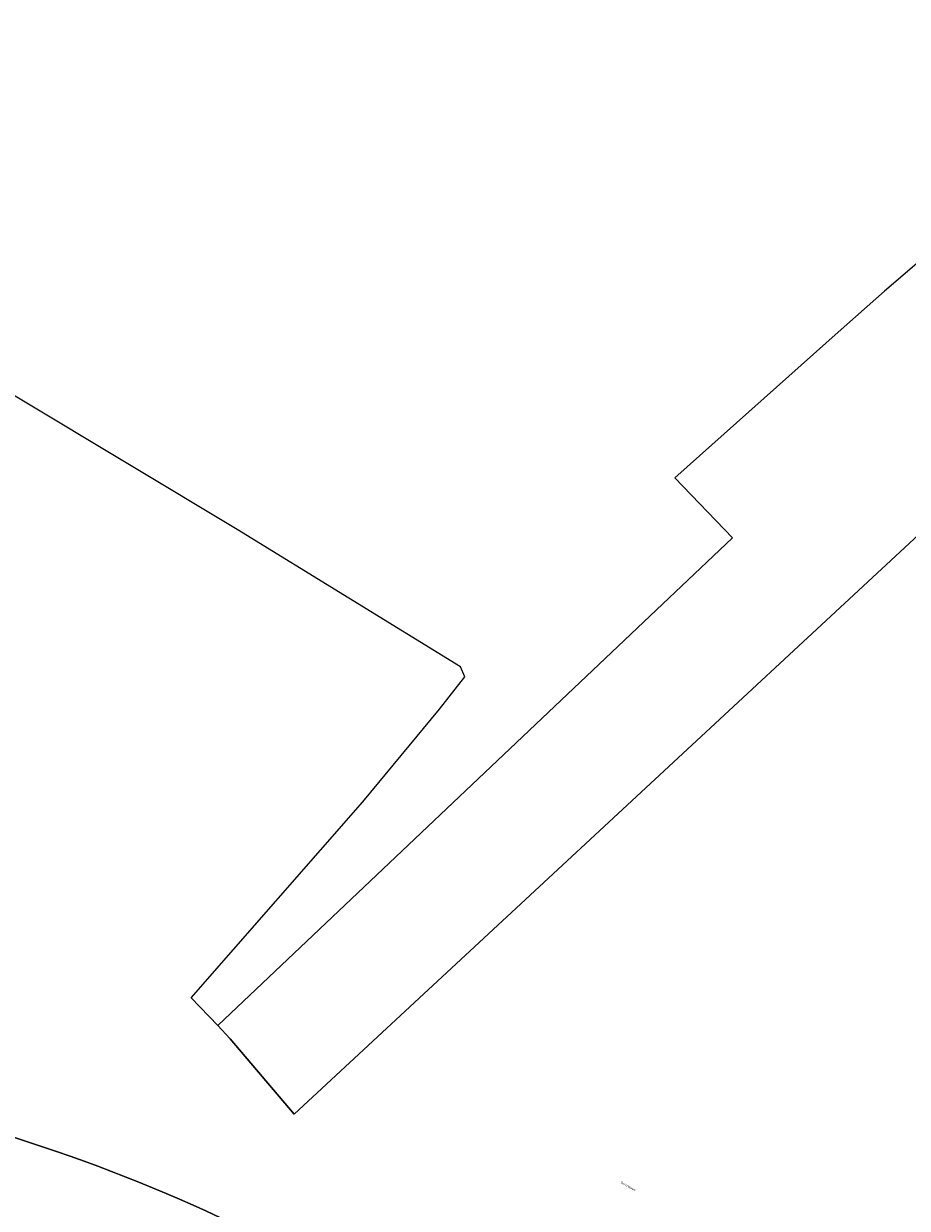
# Model space of a CAD drawing. Header units: metres. Extents: x 197700 to 204338, y 317132 to 325229.
# Tile 42 of 196: x 198214 to 198359, y 319331 to 319526. Entities that reach past the tile are written whole.
import ezdxf
from ezdxf.enums import TextEntityAlignment as Align

# ---------------------------------------------------------------- set-up
doc = ezdxf.new("R2010")
doc.units = ezdxf.units.M
for name, color, linetype, lineweight in [('B-WE-GR-BOUWLAND-GV', 80, 'Continuous', 13), ('B-WE-OG-TERREIN_ERF-GV', 7, 'Continuous', 18), ('B-WE-OG-TOPOGRAFIE-T18', 10, 'Continuous', 18), ('B-WE-VH-VERHARDING_OPEN-GV', 252, 'Continuous', 18)]:
    doc.layers.add(name, color=color, linetype=linetype, lineweight=lineweight)
doc.styles.add('NLCS-ISO-M200-T18', font='NLCS-ISO.ttf', dxfattribs={"height": 0.36})

msp = doc.modelspace()

# ---------------------------------------------------------------- linework, layer by layer
at = {"layer": 'B-WE-GR-BOUWLAND-GV'}
msp.add_lwpolyline([(198383.155, 319462.091), (198258.401, 319346.333), (198247.87, 319358.733), (198245.823, 319360.885), (198241.462, 319365.471), (198269.682, 319397.712), (198282.325, 319412.956), (198286.452, 319418.251), (198285.768, 319419.873), (198249.033, 319442.497), (198176.769, 319485.824)], dxfattribs=at)
msp.add_lwpolyline([(198155.419, 319353.977, -0.1417769), (198297.873, 319297.887)], format="xyb", dxfattribs=at)
at = {"layer": 'B-WE-OG-TERREIN_ERF-GV'}
msp.add_lwpolyline([(198297.873, 319297.887, 0.1417769), (198155.419, 319353.977)], format="xyb", dxfattribs=at)
at = {"layer": 'B-WE-VH-VERHARDING_OPEN-GV'}
msp.add_lwpolyline([(198406.804, 319525.649), (198355.484, 319481.676), (198347.896, 319474.916), (198321.009, 319450.962), (198330.487, 319441.079), (198245.823, 319360.885), (198247.87, 319358.733), (198258.401, 319346.333), (198383.155, 319462.091)], dxfattribs=at)

# ---------------------------------------------------------------- texts
at = {"layer": 'B-WE-OG-TOPOGRAFIE-T18', "style": 'NLCS-ISO-M200-T18'}
msp.add_text('Boterbloem', height=0.36, rotation=330.1, dxfattribs=at).set_placement((198313.358, 319334.488), align=Align.MIDDLE)

doc.saveas('drawing.dxf')
